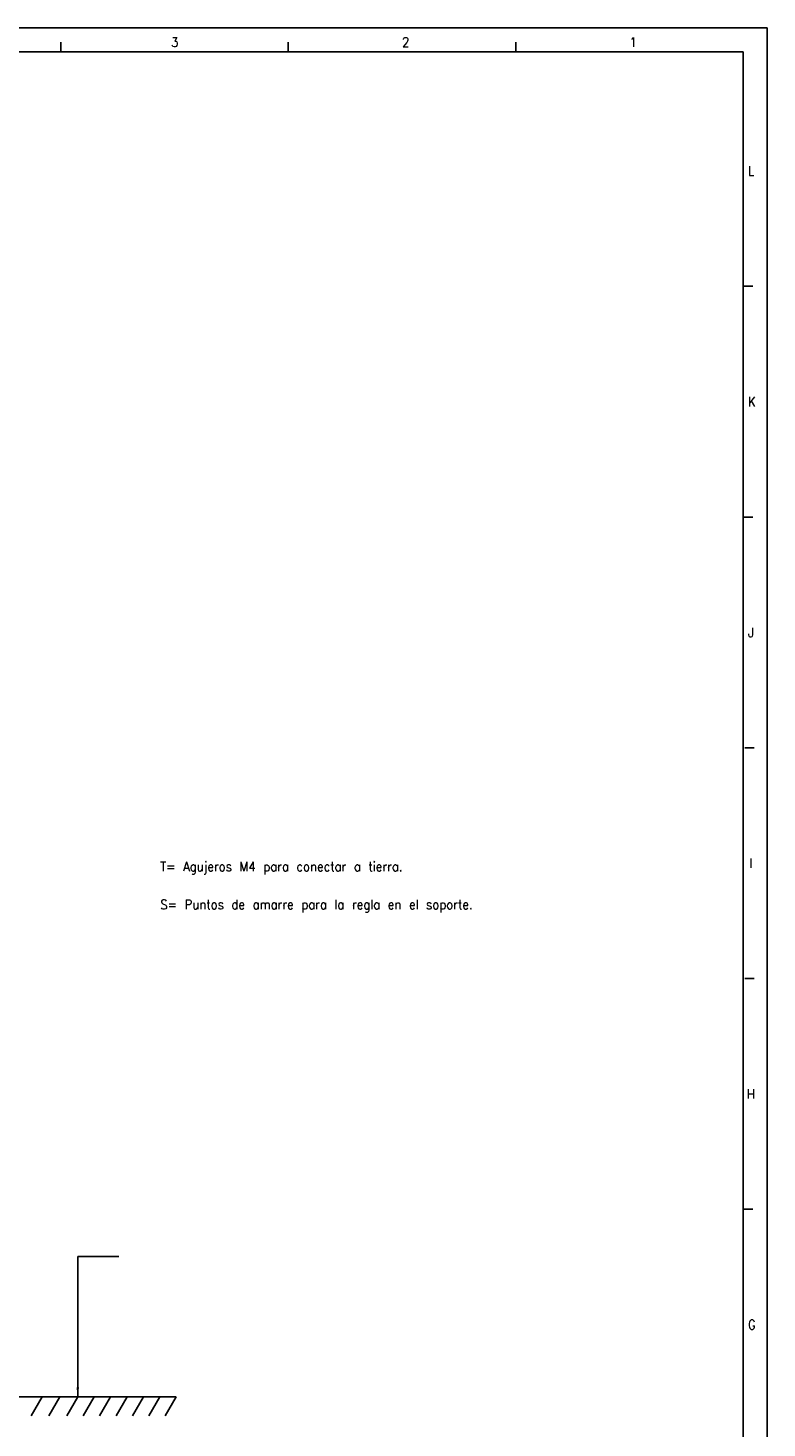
# Model space of a CAD drawing. Header units: millimetres. Extents: x -418 to 1275, y -151 to 443.
# Tile 32 of 47: x 266 to 422, y 148 to 443. Entities that reach past the tile are written whole.
import ezdxf

# ---------------------------------------------------------------- set-up
doc = ezdxf.new("R2010")
doc.units = ezdxf.units.MM
doc.layers.add('1', color=7, linetype='Continuous')
doc.styles.add('CONVERTER_12', font='txt.shx', dxfattribs={"width": 0.9})
doc.dimstyles.get("Standard").update_dxf_attribs({"dimtxt": 0.18, "dimasz": 0.18, "dimexe": 0.18, "dimexo": 0.0625, "dimgap": 0.09, "dimtad": 0, "dimtih": 1, "dimtoh": 1, "dimdec": 4, "dimzin": 0, "dimdsep": 46, "dimtxsty": 'Standard', "dimcen": 0.09, "dimadec": 0, "dimazin": 0, "dimtfac": 1, "dimtdec": 4, "dimtofl": 0, "dimtmove": 0, "dimatfit": 3, "dimfxl": 1, "dimtolj": 1, "dimtzin": 0, "dimarcsym": 0})

# ---------------------------------------------------------------- blocks, each defined once
blk = doc.blocks.new('Top1', base_point=(-105.9, 257))
at = {"layer": '1', "color": 2, "insert": (294.117, 256.993), "char_height": 2, "attachment_point": 7, "line_spacing_factor": 1.20048, "style": 'CONVERTER_12'}
blk.add_mtext('T= Agujeros M4 para conectar a tierra. \\P \\PS= Puntos de amarre para la regla en el soporte.', dxfattribs=at)
blk = doc.blocks.new('_A1', base_point=(416.98, -145.5))
at = {"layer": '1', "color": 2, "linetype": 'Continuous'}
for p, q in [((421.98, 443.5), (-418.02, 443.5)), ((421.98, -150.5), (421.98, 443.5)), ((273.15, 440.5), (273.15, 438.5)), ((321.09, 440.5), (321.09, 438.5)), ((369.03, 440.5), (369.03, 438.5)), ((418.98, 389.03), (416.98, 389.03)), ((418.98, 340.37), (416.98, 340.37)), ((419.29, 291.7), (417.29, 291.7)), ((419.29, 243.03), (417.29, 243.03)), ((418.98, 194.37), (416.98, 194.37))]:
    blk.add_line(p, q, dxfattribs=at)
at = {"layer": '1', "color": 7, "linetype": 'Continuous'}
for p, q in [((416.98, 438.5), (-398.02, 438.5)), ((416.98, -145.5), (416.98, 438.5))]:
    blk.add_line(p, q, dxfattribs=at)
at = {"layer": '1', "color": 2, "char_height": 2, "attachment_point": 4, "line_spacing_factor": 1.20048, "style": 'CONVERTER_12'}
for s, insert in [('3', (296.4, 440.52)), ('2', (345.06, 440.52)), ('1', (393, 440.52)), ('L', (417.98, 413.37)), ('K', (417.98, 364.7)), ('J', (417.98, 316.03)), ('I', (418.29, 267.37)), ('H', (417.73, 218.7)), ('G', (417.98, 170.03))]:
    blk.add_mtext(s, dxfattribs=dict(at, insert=insert))
blk = doc.blocks.new('Bottom1', base_point=(-110.388, 168.787))
at = {"layer": '1', "color": 2, "linetype": 'Continuous'}
for p, q in [((297.497, 154.787), (261.112, 154.787)), ((266.908, 150.787), (269.218, 154.787)), ((270.616, 150.787), (272.926, 154.787)), ((274.427, 150.787), (276.737, 154.787)), ((277.887, 150.787), (280.197, 154.787)), ((281.347, 150.787), (283.657, 154.787)), ((284.807, 150.787), (287.117, 154.787)), ((288.267, 150.787), (290.577, 154.787)), ((291.727, 150.787), (294.037, 154.787)), ((295.187, 150.787), (297.497, 154.787))]:
    blk.add_line(p, q, dxfattribs=at)
at = {"layer": '1', "color": 2}
blk.add_solid([(276.473, 156.787), (277, 156.787), (276.737, 154.787)], dxfattribs=at)
at = {"layer": '1', "color": 2, "linetype": 'Continuous', "has_arrowhead": 0}
blk.add_leader([(276.737, 154.787), (276.737, 184.375), (285.363, 184.375)], dimstyle='Standard', dxfattribs=at)

msp = doc.modelspace()

# ---------------------------------------------------------------- block references
for name, p in [('_A1', (416.98, -145.5)), ('Top1', (-105.9, 257)), ('Bottom1', (-110.39, 168.79))]:
    msp.add_blockref(name, p)

doc.saveas('drawing.dxf')
